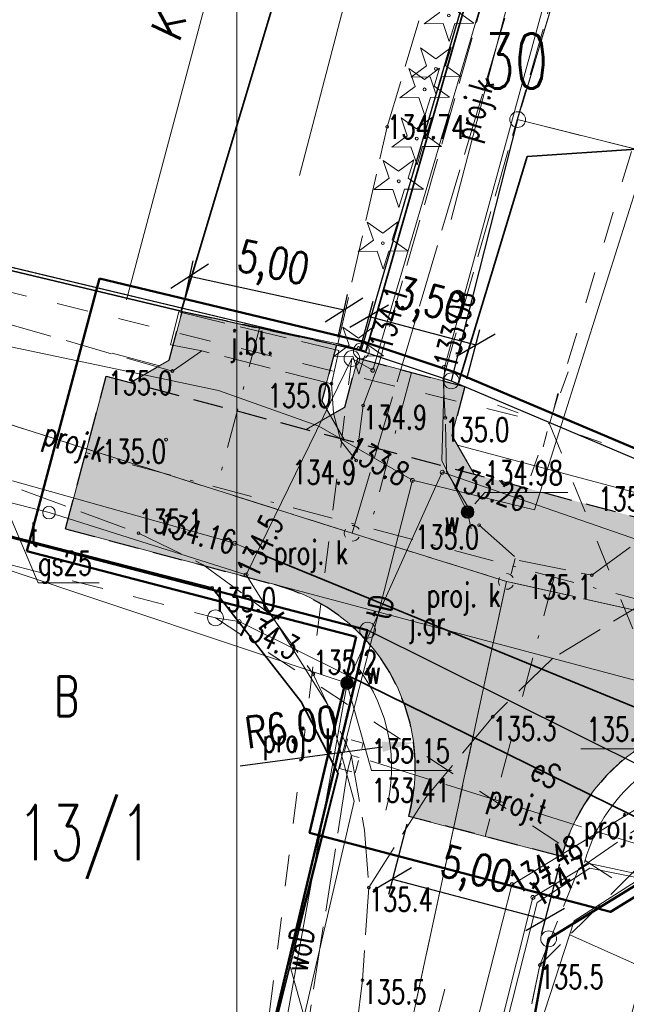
# Model space of a CAD drawing. Header units: metres. Extents: x 7471162 to 7473271, y 5962027 to 5964034.
# Tile 35 of 75: x 7471903 to 7471922, y 5963779 to 5963810. Entities that reach past the tile are written whole.
import ezdxf
from ezdxf.enums import TextEntityAlignment as Align

# ---------------------------------------------------------------- set-up
doc = ezdxf.new("R2010")
doc.units = ezdxf.units.M
doc.header["$MEASUREMENT"] = 0
for name, pattern in [('2_1', [0]), ('2_BUBZ02', [1.75, 1.25, -0.5]), ('2_KTJZ01', [2, 1.5, -0.5]), ('2_KTOK02', [2.5, 1.5, -1]), ('2_KTOK05_01', [7.5, 7.5]), ('2_KTPL01', [2, 1.5, -0.5]), ('4_1', [0]), ('4_SUBP02_07', [0]), ('4_SUOP03_04', [0]), ('4_SUOP03_13', [0]), ('4_SUOP03_14', [0]), ('4_SUPB_P_01', [2.5, 2, -0.5]), ('4_SUPE03', [2, 1, -1]), ('4_SUPE04', [2, 1, -1]), ('4_SUPE_01', [0]), ('4_SUPG_01', [0]), ('4_SUPK_P_01', [2.5, 2, -0.5]), ('4_SUPT01', [2, 1, -1]), ('4_SUPT_01', [0]), ('4_SUPT_P_01', [2.5, 2, -0.5]), ('4_SUPW_01', [0]), ('4_SUSM05', [1.25, 0.5, -0.75]), ('4_SUUS15_17', [0]), ('4_SUUS_P_17', [0.8, 0.4, -0.4]), ('DASHDOTX2', [50.8, 25.4, -12.7, 0, -12.7]), ('DASHED2', [9.525, 6.35, -3.175]), ('GDE', [0]), ('GUK', [2, 1.5, -0.5])]:
    doc.linetypes.add(name, pattern=pattern)
doc.layers.get('0').update_dxf_attribs({"color": 250, "linetype": 'CONTINUOUS', "lineweight": 100})
doc.layers.get('Defpoints').update_dxf_attribs({"linetype": 'CONTINUOUS'})
for name, color, linetype in [('#granica_inwestycji', 40, 'CONTINUOUS'), ('00_osie', 7, 'CONTINUOUS'), ('00_osie_zjazdy', 7, 'CONTINUOUS'), ('01_granica pasa', 3, 'CONTINUOUS'), ('01_krawedzie', 7, 'CONTINUOUS'), ('dr_kolor_zjazdy', 254, 'CONTINUOUS'), ('dr_uchwyty', 7, 'CONTINUOUS')]:
    doc.layers.add(name, color=color, linetype=linetype)
for name, color, linetype, lineweight in [('01_krawedzie pobocza', 6, 'CONTINUOUS', 0), ('01_os drogi deka', 7, 'CONTINUOUS', 0), ('01_wymiary', 7, 'CONTINUOUS', 0), ('BUBZ_L_1', 7, '2_BUBZ02', 18), ('dr_elem_krawężnik_najazdowy_15x25', 6, 'CONTINUOUS', 30), ('dr_elem_krawężnik_wtopiony_12x25', 5, 'CONTINUOUS', 30), ('Dzialki', 7, 'GDE', 18), ('Kontury', 90, 'GUK', 18), ('KTJZ_E_T_0', 7, 'CONTINUOUS', 15), ('KTJZ_L_0', 7, '2_KTJZ01', 18), ('KTOK_L_1', 7, '2_1', 18), ('KTOK_L_4', 7, '2_KTOK05_01', 35), ('KTPL_L_0', 7, '2_KTPL01', 18), ('Numery_dzialek', 7, 'CONTINUOUS', 18), ('Numery_konturow', 90, 'CONTINUOUS', 13), ('OBOP_T_0', 3, 'CONTINUOUS', 18), ('Punkty', 7, 'CONTINUOUS', 18), ('RTPW_T_0', 7, 'CONTINUOUS', 15), ('RTPW_T_1', 7, 'CONTINUOUS', 15), ('SUOE_L_1', 1, '4_SUOP03_13', 35), ('SUOG_L_0', 52, '4_SUOP03_14', 35), ('SUPE_E_T_2', 1, 'CONTINUOUS', 15), ('SUPE_L_2', 1, '4_SUPE_01', 18), ('SUPE_L_3', 1, '4_SUPE_01', 18), ('SUPG_E_T_2', 7, 'CONTINUOUS', 15), ('SUPG_L_2', 52, '4_SUPG_01', 18), ('SUPP_E_T_4', 34, 'CONTINUOUS', 15), ('SUPP_E_T_6', 30, 'CONTINUOUS', 15), ('SUPP_L_4', 34, '4_SUPK_P_01', 18), ('SUPP_L_6', 30, '4_SUPT_P_01', 18), ('SUPS_E_T_4', 34, 'CONTINUOUS', 18), ('SUPS_E_T_6', 30, 'CONTINUOUS', 18), ('SUPS_L_6', 30, '4_SUUS_P_17', 18), ('SUPS_T_4', 34, 'CONTINUOUS', 18), ('SUPT_E_T_0', 30, 'CONTINUOUS', 15), ('SUPT_L_0', 30, '4_SUPT_01', 18), ('SUPW_E_T_0', 5, 'CONTINUOUS', 15), ('SUPW_L_0', 5, '4_SUPW_01', 18), ('SUSM_L_4', 7, '4_SUSM05', 18), ('SUSM_T_0', 7, 'CONTINUOUS', 18), ('SUSM_T_3', 7, 'CONTINUOUS', 18), ('SUTE_T_0', 1, 'CONTINUOUS', 18), ('SUTG_T_0', 52, 'CONTINUOUS', 18), ('SUTT_T_0', 30, 'CONTINUOUS', 18), ('SUTW_T_0', 5, 'CONTINUOUS', 18), ('SUUT_E_T_9', 30, 'CONTINUOUS', 15), ('SUUT_L_1', 30, '4_SUUS15_17', 18), ('SUUW_E_T_5', 7, 'CONTINUOUS', 15), ('SUUW_T_7', 7, 'CONTINUOUS', 18)]:
    doc.layers.add(name, color=color, linetype=linetype, lineweight=lineweight)
doc.layers.add('dr_kolor_jezdnia', color=7, linetype='CONTINUOUS', true_color=0xe8e8e8)
doc.styles.get("Standard").update_dxf_attribs({"font": 'Simplex.SHX', "width": 0.75})
doc.dimstyles.new('ISO-25', dxfattribs={"dimscale": 0.4, "dimtxt": 2.5, "dimasz": 2.5, "dimexe": 1.25, "dimexo": 0.625, "dimtad": 1, "dimzin": 1, "dimtxsty": 'Standard', "dimblk": 'OBLIQUE', "dimcen": 2.5, "dimadec": 0, "dimazin": 0, "dimtfac": 1, "dimtmove": 0, "dimatfit": 3, "dimfxl": 1, "dimarcsym": 0})

# ---------------------------------------------------------------- blocks, each defined once
blk = doc.blocks.new('GRT')
at = {"linetype": 'Continuous'}
blk.add_circle((0, 0), 0.25, dxfattribs=at)
blk = doc.blocks.new('2_OBOP01_01')
at = {"linetype": 'Continuous'}
for p, q in [((-0.3012, 0.09375), (-0.4937, 0.6621)), ((-0.4937, 0.6621), (-0.0039, 0.31545)), ((-0.0039, 0.31545), (0.4771, 0.67415)), ((0.4771, 0.67415), (0.2988, 0.1012)), ((-0.78225, -0.26495), (-0.3012, 0.09375)), ((0.2988, 0.1012), (0.7886, -0.24545)), ((-0.18225, -0.2575), (-0.78225, -0.26495)), ((0.01025, -0.82585), (-0.18225, -0.2575)), ((0.1886, -0.2529), (0.01025, -0.82585)), ((0.7886, -0.24545), (0.1886, -0.2529))]:
    blk.add_line(p, q, dxfattribs=at)
blk.add_circle((0, 0), 0.045, dxfattribs=at)
blk = doc.blocks.new('2_RTPW01')
at = {"linetype": 'Continuous'}
blk.add_circle((0, 0), 0.045, dxfattribs=at)
blk = doc.blocks.new('2_RTPW02')
at = {"linetype": 'Continuous'}
blk.add_circle((0, 0), 0.045, dxfattribs=at)
blk = doc.blocks.new('4_SUUS_P_05')
at = {"linetype": 'Continuous'}
for start, end in [(149.4064, 210.4809), (30.0857, 90.1805), (269.3333, 330.3412)]:
    blk.add_arc((0, 0), 0.25, start, end, dxfattribs=at)
blk = doc.blocks.new('4_SUSM04_01')
at = {"linetype": 'Continuous'}
blk.add_circle((0, 0), 0.25, dxfattribs=at)
blk = doc.blocks.new('4_SUSM01_01')
at = {"linetype": 'Continuous'}
for p, q in [((-0.742, 0.742), (-1.237, 1.237)), ((0.742, 0.742), (1.237, 1.237)), ((-0.742, -0.742), (-1.237, -1.237)), ((0.742, -0.742), (1.237, -1.237))]:
    blk.add_line(p, q, dxfattribs=at)
blk = doc.blocks.new('4_SUPS01_05')
at = {"linetype": 'Continuous'}
blk.add_circle((0, 0), 0.0625, dxfattribs=at)
blk = doc.blocks.new('4_SUPS01_04')
at = {"linetype": 'Continuous'}
blk.add_circle((0, 0), 0.0625, dxfattribs=at)
blk = doc.blocks.new('4_SUUS25')
at = {"linetype": 'Continuous'}
for radius in [0.2, 0.175, 0.15, 0.125, 0.1, 0.075, 0.05, 0.025, 0.00715]:
    blk.add_circle((0, 0), radius, dxfattribs=at)
blk = doc.blocks.new('_Oblique')
at = {"color": 0, "linetype": 'ByBlock', "lineweight": -2, "transparency": 16777216}
blk.add_line((-0.5, -0.5), (0.5, 0.5), dxfattribs=at)
blk = doc.blocks.new('*D457')
at = {"layer": '01_wymiary', "color": 0, "lineweight": -2}
for p, q in [((7471915.294, 5963784.848), (7471914.707, 5963782.617)), ((7471920.129, 5963783.577), (7471919.543, 5963781.346)), ((7471914.834, 5963783.101), (7471919.67, 5963781.83))]:
    blk.add_line(p, q, dxfattribs=at)
at = {"layer": 'Defpoints', "color": 0, "lineweight": 15}
for p in [(7471915.357, 5963785.09), (7471920.193, 5963783.819), (7471919.67, 5963781.83)]:
    blk.add_point(p, dxfattribs=at)
at = {"layer": '01_wymiary', "color": 0, "lineweight": -2}
for p, rotation in [((7471914.834, 5963783.101), 165.2692951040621), ((7471919.67, 5963781.83), 345.2692951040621)]:
    blk.add_blockref('_Oblique', p, dxfattribs=dict(at, rotation=rotation))
at = {"layer": '01_wymiary', "color": 0, "insert": (7471917.467, 5963783.283), "char_height": 1, "attachment_point": 5, "rotation": 345.2693}
blk.add_mtext('5,00', dxfattribs=at)
blk = doc.blocks.new('*D451')
at = {"layer": '01_wymiary', "color": 0, "lineweight": -2}
for p, q in [((7471908.231, 5963801.317), (7471908.526, 5963802.674)), ((7471908.42, 5963802.185), (7471913.306, 5963801.124)), ((7471913.118, 5963800.256), (7471913.412, 5963801.613))]:
    blk.add_line(p, q, dxfattribs=at)
at = {"layer": 'Defpoints', "color": 0, "lineweight": 15}
for p in [(7471908.178, 5963801.073), (7471913.306, 5963801.124), (7471913.065, 5963800.012)]:
    blk.add_point(p, dxfattribs=at)
at = {"layer": '01_wymiary', "color": 0, "lineweight": -2}
for p, rotation in [((7471908.42, 5963802.185), 167.7485869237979), ((7471913.306, 5963801.124), 347.7485869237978)]:
    blk.add_blockref('_Oblique', p, dxfattribs=dict(at, rotation=rotation))
at = {"layer": '01_wymiary', "color": 0, "insert": (7471911.042, 5963802.481), "char_height": 1, "attachment_point": 5, "rotation": 347.7486}
blk.add_mtext('5,00', dxfattribs=at)
blk = doc.blocks.new('*D458')
at = {"layer": '01_wymiary', "color": 0, "lineweight": -2}
for p, q in [((7471913.809, 5963799.835), (7471914.224, 5963801.397)), ((7471914.096, 5963800.914), (7471917.478, 5963800.014)), ((7471917.191, 5963798.935), (7471917.607, 5963800.497))]:
    blk.add_line(p, q, dxfattribs=at)
at = {"layer": 'Defpoints', "color": 0, "lineweight": 15}
for p in [(7471917.478, 5963800.014), (7471913.744, 5963799.594), (7471917.126, 5963798.693)]:
    blk.add_point(p, dxfattribs=at)
at = {"layer": '01_wymiary', "color": 0, "lineweight": -2}
for p, rotation in [((7471914.096, 5963800.914), 165.0950362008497), ((7471917.478, 5963800.014), 345.0950362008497)]:
    blk.add_blockref('_Oblique', p, dxfattribs=dict(at, rotation=rotation))
at = {"layer": '01_wymiary', "color": 0, "insert": (7471916.004, 5963801.281), "char_height": 1, "attachment_point": 5, "rotation": 345.095}
blk.add_mtext('3,50', dxfattribs=at)
blk = doc.blocks.new('*D475')
at = {"layer": '01_wymiary', "color": 0, "lineweight": -2}
blk.add_line((7471910.019, 5963786.695), (7471914.515, 5963787.294), dxfattribs=at)
at = {"layer": '01_wymiary', "color": 0, "lineweight": 15}
blk.add_solid([(7471914.493, 5963787.459), (7471914.537, 5963787.129), (7471915.507, 5963787.426)], dxfattribs=at)
at = {"layer": 'Defpoints', "color": 0, "lineweight": 15}
for p in [(7471915.507, 5963787.426), (7471909.559, 5963786.633)]:
    blk.add_point(p, dxfattribs=at)
at = {"layer": '01_wymiary', "color": 0, "insert": (7471911.66, 5963787.766), "char_height": 1, "attachment_point": 5, "rotation": 7.595}
blk.add_mtext('R6,00', dxfattribs=at)
blk = doc.blocks.new('*U410')
at = {"layer": 'dr_uchwyty', "lineweight": 0}
blk.add_lwpolyline([(0, 5), (0, 28)], dxfattribs=at)
at = {"layer": 'dr_uchwyty', "lineweight": 0, "oblique": 10}
blk.add_attdef('LINIA1', text='', height=1, rotation=90, dxfattribs=at).set_placement((-0.164, 28), align=Align.BOTTOM_RIGHT)
blk.add_attdef('LINIA2', text='', height=1, rotation=90, dxfattribs=at).set_placement((0.5, 28), align=Align.TOP_RIGHT)
blk = doc.blocks.new('uchwyt_prawa')
at = {"layer": 'dr_uchwyty', "lineweight": 0}
blk.add_lwpolyline([(5, 0), (28, 0)], dxfattribs=at)
at = {"layer": 'dr_uchwyty', "lineweight": 0, "oblique": 10}
blk.add_attdef('LINIA1', text='', height=1, dxfattribs=at).set_placement((28, 0.164), align=Align.BOTTOM_RIGHT)
blk.add_attdef('LINIA2', text='', height=1, dxfattribs=at).set_placement((28, -0.5), align=Align.TOP_RIGHT)
blk = doc.blocks.new('uchwyt_lewa')
at = {"layer": 'dr_uchwyty', "lineweight": 0}
blk.add_lwpolyline([(-5, 0), (-28, 0)], dxfattribs=at)
at = {"layer": 'dr_uchwyty', "lineweight": 0, "oblique": 10}
blk.add_attdef('LINIA1', text='', height=1, dxfattribs=at).set_placement((-28, 0.164), align=Align.BOTTOM_LEFT)
blk.add_attdef('LINIA2', text='', height=1, dxfattribs=at).set_placement((-28, -0.5), align=Align.TOP_LEFT)
blk = doc.blocks.new('d')
at = {"layer": '01_os drogi deka', "lineweight": 20}
blk.add_lwpolyline([(0, -0.25), (0, 0.25)], dxfattribs=at)

msp = doc.modelspace()

# ---------------------------------------------------------------- hatches: boundary and pattern name
at = {"layer": 'dr_kolor_jezdnia', "transparency": 33554687}
h = msp.add_hatch(color=256, dxfattribs=at)
h.dxf.hatch_style = 1
h.paths.add_polyline_path([(7472038.759, 5963881.502, 0.003759), (7472038.584, 5963881.547, 0.38804), (7472024.351, 5963873.835), (7472023.312, 5963870.841), (7472012.383, 5963839.337), (7472011.035, 5963835.451), (7472010.849, 5963834.918), (7472009.475, 5963830.956), (7472002.874, 5963811.93), (7472002.439, 5963810.676, -0.047351), (7472000.083, 5963805.519, -0.161123), (7471986.016, 5963792.978), (7471981.862, 5963791.179), (7471976.356, 5963788.795), (7471973.251, 5963787.451, -0.156906), (7471959.534, 5963786.112), (7471935.641, 5963791.303, -0.011548), (7471926.325, 5963793.554), (7471917.424, 5963795.923), (7471913.308, 5963797.018), (7471912.109, 5963797.338), (7471906.544, 5963798.819), (7471905.775, 5963799.024), (7471904.488, 5963794.192), (7471911.102, 5963792.431), (7471925.039, 5963788.722, 0.00295), (7471927.466, 5963788.091, 0.008598), (7471934.579, 5963786.417), (7471958.472, 5963781.226, 0.126032), (7471972.11, 5963781.728, 0.030275), (7471975.237, 5963782.863), (7471977.231, 5963783.726), (7471988.003, 5963788.39, 0.210077), (7472007.163, 5963809.037), (7472029.075, 5963872.196, -0.237033), (7472033.58, 5963876.577, -0.142121), (7472037.479, 5963876.668), (7472039.059, 5963876.25), (7472050.812, 5963873.139), (7472058.023, 5963871.443), (7472059.167, 5963876.31), (7472052.024, 5963877.99), (7472038.759, 5963881.502)])
h = msp.add_hatch(color=256, dxfattribs=at)
h.dxf.hatch_style = 1
h.paths.add_polyline_path([(7471913.99, 5963790.679), (7471921.951, 5963786.712, -0.251884), (7471927.466, 5963788.091, -0.00295), (7471925.039, 5963788.722), (7471911.102, 5963792.431, -0.143658)])
h.paths.add_polyline_path([(7471913.99, 5963790.679, -0.25536), (7471915.357, 5963785.09), (7471920.193, 5963783.819, -0.143981), (7471921.951, 5963786.712), (7471913.99, 5963790.679)])
at = {"layer": 'dr_kolor_zjazdy', "transparency": 33554687}
h = msp.add_hatch(color=256, dxfattribs=at)
h.dxf.hatch_style = 1
h.paths.add_polyline_path([(7471912.868, 5963797.778), (7471912.109, 5963797.338), (7471913.308, 5963797.018)])
h.paths.add_polyline_path([(7471912.599, 5963798.242), (7471913.07, 5963800.011), (7471908.178, 5963801.073), (7471907.767, 5963799.528), (7471906.544, 5963798.819), (7471912.109, 5963797.338), (7471912.868, 5963797.778)])
h = msp.add_hatch(color=256, dxfattribs=at)
h.dxf.hatch_style = 1
h.paths.add_polyline_path([(7471916.892, 5963796.841), (7471916.715, 5963797.147), (7471917.126, 5963798.693), (7471913.744, 5963799.594), (7471913.333, 5963798.047), (7471912.868, 5963797.778), (7471913.308, 5963797.018), (7471917.424, 5963795.923)])

# ---------------------------------------------------------------- linework, layer by layer
at = {"layer": '#granica_inwestycji', "lineweight": 50}
msp.add_line((7471905.563, 5963802.117), (7471903.264, 5963793.48), dxfattribs=at)
for points in [[(7471905.563, 5963802.117), (7471913.933, 5963800.113), (7471916.807, 5963799.155), (7471931.042, 5963793.121), (7471961.033, 5963786.605), (7471968.832, 5963789.237), (7471979.9, 5963793.176), (7471995.008, 5963802.574), (7471997.949, 5963805.27), (7472001.043, 5963812.759), (7472007.611, 5963828.582), (7472010.128, 5963835.605), (7472013.168, 5963844.115), (7472016.918, 5963854.603), (7472018.857, 5963860.222), (7472020.167, 5963864.012), (7472024.264, 5963875.905), (7472022.834, 5963887.065)], [(7471913.691, 5963790.768), (7471903.264, 5963793.48)], [(7471926.034, 5963784.708), (7471921.741, 5963782.067), (7471912.215, 5963784.572), (7471913.691, 5963790.768)]]:
    msp.add_lwpolyline(points, dxfattribs=at)
at = {"color": 0, "linetype": 'Continuous', "lineweight": 15}
msp.add_line((7471909.907, 5963747.037), (7471909.907, 5963897.037), dxfattribs=at)
at = {"layer": '00_osie', "linetype": 'DASHDOTX2', "lineweight": 0, "ltscale": 0.05}
msp.add_lwpolyline([(7472199.714, 5963791.041), (7472189.545, 5963795.573, 0.019152), (7472181.014, 5963798.989), (7472148.342, 5963810.641, -0.168961), (7472132.981, 5963822.996), (7472121.608, 5963841.19, 0.197801), (7472084.467, 5963867.792), (7472051.418, 5963875.565), (7472038.119, 5963879.085, 0.392372), (7472026.713, 5963873.015), (7472004.801, 5963809.856, -0.210077), (7471987.009, 5963790.684), (7471974.244, 5963785.157, -0.156906), (7471959.003, 5963783.669), (7471935.11, 5963788.86, -0.011548), (7471925.682, 5963791.138), (7471905.132, 5963796.608)], format="xyb", dxfattribs=at)
at = {"layer": '00_osie_zjazdy', "linetype": 'DASHDOTX2', "lineweight": 0, "ltscale": 0.05}
for p, q in [((7471910.624, 5963800.542), (7471909.283, 5963795.503)), ((7471915.435, 5963799.143), (7471914.123, 5963794.214)), ((7471919.96, 5963792.661), (7471917.775, 5963784.454))]:
    msp.add_line(p, q, dxfattribs=at)
at = {"layer": '01_granica pasa', "lineweight": 50}
for points in [[(7471914.051, 5963790.984), (7471866.841, 5963803.264)], [(7471914.051, 5963790.984), (7471908.531, 5963767.814)], [(7471915.951, 5963760.054), (7471919.781, 5963781.214), (7471925.991, 5963785.034)]]:
    msp.add_lwpolyline(points, dxfattribs=at)
at = {"layer": '01_krawedzie', "lineweight": 0}
for p, q in [((7471908.178, 5963801.073), (7471907.767, 5963799.528)), ((7471913.07, 5963800.011), (7471912.599, 5963798.242)), ((7471913.744, 5963799.594), (7471913.333, 5963798.047)), ((7471917.126, 5963798.693), (7471916.715, 5963797.147))]:
    msp.add_line(p, q, dxfattribs=at)
for points in [[(7471908.178, 5963801.073), (7471913.07, 5963800.011)], [(7471906.544, 5963798.819), (7471907.767, 5963799.528)], [(7471917.126, 5963798.693), (7471913.744, 5963799.594)], [(7471904.488, 5963794.192), (7471905.775, 5963799.024)], [(7471912.599, 5963798.242), (7471913.308, 5963797.018)], [(7471912.109, 5963797.338), (7471913.333, 5963798.047)], [(7471917.424, 5963795.923), (7471916.715, 5963797.147)], [(7471920.193, 5963783.819), (7471915.357, 5963785.09)]]:
    msp.add_lwpolyline(points, dxfattribs=at)
msp.add_lwpolyline([(7471904.488, 5963794.192), (7471925.039, 5963788.722, 0.011548), (7471934.579, 5963786.417)], format="xyb", dxfattribs=at)
for centre, start, end in [((7471909.559, 5963786.633), 345.095, 75.095), ((7471925.991, 5963782.275), 75.771, 165.095)]:
    msp.add_arc(centre, 6, start, end, dxfattribs=at)
at = {"layer": '01_krawedzie pobocza'}
msp.add_lwpolyline([(7471905.967, 5963799.748), (7471907.461, 5963799.351)], dxfattribs=at)
msp.add_lwpolyline([(7471916.892, 5963796.841), (7471926.518, 5963794.278, 0.003292), (7471929.154, 5963793.595)], format="xyb", dxfattribs=at)
for centre, start, end in [((7471909.559, 5963786.633), 345.095, 36.7951), ((7471925.991, 5963782.275), 75.771, 165.095)]:
    msp.add_arc(centre, 5.25, start, end, dxfattribs=at)
at = {"layer": 'BUBZ_L_1', "linetype": '2_BUBZ02'}
for p, q in [((7471925.121, 5963785.969), (7471919.5, 5963780.385)), ((7471919.5, 5963780.385), (7471918.04, 5963773.355))]:
    msp.add_line(p, q, dxfattribs=at)
at = {"layer": 'BUBZ_L_1', "linetype": '2_1'}
msp.add_line((7471923.987, 5963779.757), (7471920.456, 5963781.336), dxfattribs=at)
at = {"layer": 'dr_elem_krawężnik_najazdowy_15x25', "linetype": 'DASHED2', "lineweight": 30, "ltscale": 0.15}
msp.add_lwpolyline([(7471905.775, 5963799.024), (7471926.325, 5963793.554, 0.011548), (7471935.641, 5963791.303)], format="xyb", dxfattribs=at)
msp.add_lwpolyline([(7471904.488, 5963794.192), (7471911.102, 5963792.431)], dxfattribs=at)
for centre, start, end in [((7471909.559, 5963786.633), 345.095, 75.095), ((7471925.991, 5963782.275), 75.771, 165.095)]:
    msp.add_arc(centre, 6, start, end, dxfattribs=at)
at = {"layer": 'dr_elem_krawężnik_wtopiony_12x25', "linetype": 'DASHED2', "lineweight": 30, "ltscale": 0.15}
for points in [[(7471906.544, 5963798.819), (7471907.767, 5963799.528), (7471908.178, 5963801.073), (7471913.07, 5963800.011), (7471912.599, 5963798.242), (7471912.868, 5963797.778)], [(7471912.868, 5963797.778), (7471913.333, 5963798.047), (7471913.744, 5963799.594), (7471917.126, 5963798.693), (7471916.715, 5963797.147), (7471917.424, 5963795.923)], [(7471904.488, 5963794.192), (7471905.775, 5963799.024)], [(7471920.193, 5963783.819), (7471915.357, 5963785.09)]]:
    msp.add_lwpolyline(points, dxfattribs=at)
at = {"layer": 'Dzialki'}
for p, q in [((7471913.85, 5963799.825), (7471920.429, 5963822.335)), ((7471918.8, 5963807.145), (7471922.22, 5963818.565)), ((7471874.44, 5963809.265), (7471913.85, 5963799.825)), ((7471916.7, 5963798.875), (7471918.8, 5963807.145)), ((7471918.8, 5963807.145), (7471946.02, 5963800.315)), ((7471914.05, 5963790.985), (7471866.84, 5963803.265)), ((7471908.53, 5963767.815), (7471914.05, 5963790.985))]:
    msp.add_line(p, q, dxfattribs=at)
at = {"layer": 'Kontury', "linetype": 'ByBlock', "lineweight": 30}
for p, q in [((7471913.85, 5963799.825), (7471920.423, 5963822.317)), ((7471874.44, 5963809.265), (7471913.85, 5963799.825)), ((7471918.8, 5963807.145), (7471916.7, 5963798.875)), ((7471914.05, 5963790.985), (7471866.84, 5963803.265)), ((7471913.85, 5963799.825), (7471916.7, 5963798.875)), ((7471916.7, 5963798.875), (7471930.95, 5963792.835)), ((7471908.53, 5963767.815), (7471914.05, 5963790.985)), ((7471925.99, 5963785.035), (7471914.05, 5963790.985)), ((7471925.99, 5963785.035), (7471919.78, 5963781.215)), ((7471919.78, 5963781.215), (7471915.95, 5963760.055))]:
    msp.add_line(p, q, dxfattribs=at)
at = {"layer": 'Kontury'}
for p, q in [((7471922.22, 5963818.565), (7471918.8, 5963807.145)), ((7471946.02, 5963800.315), (7471918.8, 5963807.145)), ((7471916.7, 5963798.875), (7471930.95, 5963792.835)), ((7471925.99, 5963785.035), (7471919.78, 5963781.215)), ((7471919.78, 5963781.215), (7471915.95, 5963760.055))]:
    msp.add_line(p, q, dxfattribs=at)
at = {"layer": 'KTJZ_L_0', "linetype": '2_KTJZ01'}
for p, q in [((7471920.115, 5963819.347), (7471914.424, 5963799.48)), ((7471916.444, 5963798.95), (7471920.08, 5963811.675)), ((7471907.87, 5963799.185), (7471885.32, 5963805.635)), ((7471907.81, 5963800.015), (7471908.07, 5963801.055)), ((7471908.07, 5963801.055), (7471913.14, 5963799.835)), ((7471908.8, 5963799.825), (7471907.81, 5963800.015)), ((7471908.8, 5963799.825), (7471907.87, 5963799.185)), ((7471912.91, 5963798.785), (7471908.8, 5963799.825)), ((7471913.14, 5963799.835), (7471912.91, 5963798.785)), ((7471914.424, 5963799.48), (7471913.91, 5963798.095)), ((7471916.51, 5963797.705), (7471916.444, 5963798.95)), ((7471912.97, 5963797.855), (7471912.91, 5963798.785)), ((7471913.91, 5963798.095), (7471913.69, 5963796.355)), ((7471913.2, 5963796.975), (7471912.97, 5963797.855)), ((7471916.55, 5963796.005), (7471916.51, 5963797.705)), ((7471913.69, 5963796.355), (7471913.2, 5963796.975)), ((7471901.22, 5963796.125), (7471906.8, 5963794.055)), ((7471916.55, 5963796.005), (7471917.58, 5963794.305)), ((7471917.58, 5963794.305), (7471918.85, 5963793.185)), ((7471906.8, 5963794.055), (7471908.85, 5963793.055)), ((7471921.15, 5963792.725), (7471922.51, 5963793.725)), ((7471908.85, 5963793.055), (7471910.97, 5963791.495)), ((7471918.85, 5963793.185), (7471921.15, 5963792.725)), ((7471923.12, 5963792.045), (7471919.91, 5963790.095)), ((7471910.97, 5963791.495), (7471912.33, 5963789.595)), ((7471919.91, 5963790.095), (7471918.01, 5963788.245)), ((7471912.33, 5963789.595), (7471913.53, 5963787.035)), ((7471918.01, 5963788.245), (7471915.89, 5963785.685)), ((7471913.53, 5963787.035), (7471913.95, 5963784.655)), ((7471914.09, 5963782.835), (7471915.89, 5963785.685)), ((7471920.73, 5963783.415), (7471923.48, 5963785.325)), ((7471913.95, 5963784.655), (7471914.09, 5963782.835)), ((7471919.5, 5963780.385), (7471920.73, 5963783.415)), ((7471914.09, 5963782.835), (7471913.89, 5963779.905)), ((7471918.04, 5963773.355), (7471919.5, 5963780.385)), ((7471913.89, 5963779.905), (7471913.25, 5963774.695))]:
    msp.add_line(p, q, dxfattribs=at)
at = {"layer": 'KTOK_L_1', "linetype": '2_KTOK02'}
msp.add_line((7471908.145, 5963801.081), (7471913.109, 5963800.049), dxfattribs=at)
at = {"layer": 'KTOK_L_4', "linetype": '2_KTOK05_01'}
for p, q in [((7471908.145, 5963801.081), (7471914.704, 5963822.947)), ((7471920.45, 5963822.314), (7471913.994, 5963799.803)), ((7471887.597, 5963805.973), (7471908.145, 5963801.081)), ((7471919.102, 5963805.978), (7471916.933, 5963798.809)), ((7471922.721, 5963806.217), (7471919.102, 5963805.978)), ((7471913.109, 5963800.049), (7471913.994, 5963799.803)), ((7471897.596, 5963795.284), (7471909.125, 5963792.324)), ((7471909.125, 5963792.324), (7471911.944, 5963788.714)), ((7471911.944, 5963788.714), (7471913.114, 5963786.444)), ((7471913.114, 5963786.444), (7471908.445, 5963767.836))]:
    msp.add_line(p, q, dxfattribs=at)
at = {"layer": 'KTPL_L_0', "linetype": '2_KTPL01'}
for p, q in [((7471914.704, 5963822.947), (7471908.145, 5963801.081)), ((7471914.668, 5963806.913), (7471919.345, 5963822.559)), ((7471913.109, 5963800.049), (7471914.668, 5963806.913)), ((7471908.145, 5963801.081), (7471913.109, 5963800.049))]:
    msp.add_line(p, q, dxfattribs=at)
at = {"layer": 'SUOE_L_1', "linetype": '4_SUOP03_13'}
msp.add_line((7471913.404, 5963789.564), (7471923.203, 5963784.734), dxfattribs=at)
at = {"layer": 'SUOE_L_1', "linetype": '4_1'}
msp.add_line((7471913.404, 5963789.564), (7471923.203, 5963784.734), dxfattribs=at)
at = {"layer": 'SUOG_L_0', "linetype": '4_SUOP03_04'}
msp.add_line((7471924.2, 5963787.855), (7471910.19, 5963793.585), dxfattribs=at)
at = {"layer": 'SUOG_L_0', "linetype": '4_1'}
msp.add_line((7471924.2, 5963787.855), (7471910.19, 5963793.585), dxfattribs=at)
at = {"layer": 'SUPE_L_2', "linetype": '4_SUPE03'}
for p, q in [((7471869.848, 5963801.583), (7471909.235, 5963791.374)), ((7471909.235, 5963791.374), (7471927.048, 5963779.69))]:
    msp.add_line(p, q, dxfattribs=at)
at = {"layer": 'SUPE_L_2', "linetype": '4_SUPE_01'}
for p, q in [((7471909.235, 5963791.374), (7471909.985, 5963791.254)), ((7471909.985, 5963791.254), (7471913.404, 5963789.564)), ((7471913.404, 5963789.564), (7471923.203, 5963784.734))]:
    msp.add_line(p, q, dxfattribs=at)
at = {"layer": 'SUPE_L_3', "linetype": '4_SUPE04'}
for p, q in [((7471919.807, 5963797.512), (7471926.867, 5963820.982)), ((7471896.451, 5963803.218), (7471919.807, 5963797.512)), ((7471919.807, 5963797.512), (7471927.048, 5963779.69))]:
    msp.add_line(p, q, dxfattribs=at)
at = {"layer": 'SUPE_L_3', "linetype": '4_SUPE_01'}
for p, q in [((7471919.284, 5963782.525), (7471921.064, 5963783.595)), ((7471921.064, 5963783.595), (7471925.523, 5963782.635)), ((7471921.084, 5963783.455), (7471919.414, 5963782.365)), ((7471928.913, 5963781.865), (7471921.084, 5963783.455)), ((7471915.504, 5963767.586), (7471919.284, 5963782.525)), ((7471919.414, 5963782.365), (7471915.684, 5963767.556))]:
    msp.add_line(p, q, dxfattribs=at)
at = {"layer": 'SUPG_E_T_2', "linetype": 'Continuous'}
for p, q in [((7471902.675, 5963794.726), (7471903.62, 5963792.478)), ((7471903.62, 5963792.478), (7471905.548, 5963792.478))]:
    msp.add_line(p, q, dxfattribs=at)
at = {"layer": 'SUPG_L_2', "linetype": '4_SUPG_01'}
for p, q in [((7471902.811, 5963795.707), (7471909.84, 5963793.735)), ((7471910.19, 5963793.585), (7471909.84, 5963793.735)), ((7471924.2, 5963787.855), (7471910.19, 5963793.585)), ((7471924.29, 5963786.385), (7471918.62, 5963782.925)), ((7471918.62, 5963782.925), (7471914.17, 5963765.515))]:
    msp.add_line(p, q, dxfattribs=at)
at = {"layer": 'SUPG_L_2', "linetype": '4_1'}
for p, q in [((7471909.84, 5963793.735), (7471902.811, 5963795.707)), ((7471910.19, 5963793.585), (7471909.84, 5963793.735)), ((7471924.2, 5963787.855), (7471910.19, 5963793.585)), ((7471918.62, 5963782.925), (7471924.29, 5963786.385)), ((7471914.17, 5963765.515), (7471918.62, 5963782.925))]:
    msp.add_line(p, q, dxfattribs=at)
at = {"layer": 'SUPP_L_4', "linetype": '4_SUPK_P_01'}
for p, q in [((7471913.563, 5963794.052), (7471920.148, 5963816.272)), ((7471893.111, 5963800.547), (7471913.563, 5963794.052)), ((7471913.563, 5963794.052), (7471918.444, 5963792.527)), ((7471918.444, 5963792.527), (7471911.919, 5963762.126)), ((7471962.066, 5963782.747), (7471918.444, 5963792.527))]:
    msp.add_line(p, q, dxfattribs=at)
at = {"layer": 'SUPP_L_4', "linetype": '4_SUPB_P_01'}
for p, q in [((7471913.563, 5963794.052), (7471920.148, 5963816.272)), ((7471913.563, 5963794.052), (7471893.111, 5963800.547)), ((7471918.444, 5963792.527), (7471913.563, 5963794.052)), ((7471911.919, 5963762.126), (7471918.444, 5963792.527)), ((7471918.444, 5963792.527), (7471962.066, 5963782.747))]:
    msp.add_line(p, q, dxfattribs=at)
at = {"layer": 'SUPP_L_6', "linetype": '4_SUPT_P_01'}
for p, q in [((7471913.541, 5963787.017), (7471913.41, 5963786.534)), ((7471913.783, 5963786.954), (7471913.541, 5963787.017)), ((7471923.205, 5963784.019), (7471913.783, 5963786.954)), ((7471913.41, 5963786.534), (7471911.153, 5963771.901))]:
    msp.add_line(p, q, dxfattribs=at)
at = {"layer": 'SUPS_L_6', "linetype": '4_SUUS_P_17'}
for p, q in [((7471913.419, 5963787.543), (7471913.164, 5963786.604)), ((7471913.912, 5963787.409), (7471913.419, 5963787.543)), ((7471913.657, 5963786.47), (7471913.912, 5963787.409)), ((7471913.164, 5963786.604), (7471913.657, 5963786.47))]:
    msp.add_line(p, q, dxfattribs=at)
at = {"layer": 'SUPT_L_0', "linetype": '4_SUPT_01'}
for p, q in [((7471914.214, 5963799.213), (7471921.051, 5963822.361)), ((7471919.331, 5963794.792), (7471925.913, 5963815.621)), ((7471903.965, 5963794.704), (7471874.528, 5963802.303)), ((7471909.33, 5963798.568), (7471900.092, 5963800.51)), ((7471910.205, 5963792.734), (7471913.554, 5963799.583)), ((7471913.554, 5963799.583), (7471914.214, 5963799.213)), ((7471912.508, 5963797.444), (7471909.33, 5963798.568)), ((7471912.508, 5963797.444), (7471915.467, 5963795.727)), ((7471915.467, 5963795.727), (7471913.448, 5963787.816)), ((7471915.467, 5963795.727), (7471919.331, 5963794.792)), ((7471910.205, 5963792.734), (7471903.965, 5963794.704)), ((7471912.794, 5963788.624), (7471910.205, 5963792.734)), ((7471913.624, 5963785.574), (7471912.794, 5963788.624)), ((7471913.448, 5963787.816), (7471911.572, 5963780.452)), ((7471910.294, 5963771.286), (7471913.624, 5963785.574)), ((7471920.594, 5963781.785), (7471926.453, 5963785.554)), ((7471918.024, 5963773.966), (7471920.594, 5963781.785)), ((7471911.572, 5963780.452), (7471912.105, 5963778.526))]:
    msp.add_line(p, q, dxfattribs=at)
at = {"layer": 'SUPT_L_0', "linetype": '4_SUPT01'}
msp.add_line((7471908.44, 5963759.065), (7471913.554, 5963799.583), dxfattribs=at)
at = {"layer": 'SUPW_L_0', "linetype": '4_SUPW_01'}
for p, q in [((7471916.484, 5963799.303), (7471921.784, 5963818.691)), ((7471916.404, 5963796.353), (7471916.484, 5963799.303)), ((7471917.214, 5963794.724), (7471916.404, 5963796.353)), ((7471916.414, 5963795.983), (7471913.402, 5963789.307)), ((7471925.783, 5963792.734), (7471916.414, 5963795.983)), ((7471896.223, 5963795.041), (7471913.402, 5963789.307)), ((7471917.324, 5963794.194), (7471917.214, 5963794.724)), ((7471913.402, 5963789.307), (7471909.994, 5963770.366))]:
    msp.add_line(p, q, dxfattribs=at)
at = {"layer": 'SUPW_L_0', "linetype": '4_1'}
for p, q in [((7471921.784, 5963818.691), (7471916.484, 5963799.303)), ((7471916.484, 5963799.303), (7471916.404, 5963796.353)), ((7471916.404, 5963796.353), (7471917.214, 5963794.724)), ((7471913.402, 5963789.307), (7471916.414, 5963795.983)), ((7471916.414, 5963795.983), (7471925.783, 5963792.734)), ((7471913.402, 5963789.307), (7471896.223, 5963795.041)), ((7471917.214, 5963794.724), (7471917.324, 5963794.194)), ((7471913.402, 5963789.307), (7471909.994, 5963770.366))]:
    msp.add_line(p, q, dxfattribs=at)
at = {"layer": 'SUSM_L_4', "linetype": '4_SUSM05'}
msp.add_line((7471920.076, 5963798.473), (7471919.537, 5963796.552), dxfattribs=at)
at = {"layer": 'SUTG_T_0', "linetype": 'Continuous'}
msp.add_line((7471920.797, 5963787.225), (7471923.457, 5963787.225), dxfattribs=at)
at = {"layer": 'SUTW_T_0', "linetype": 'Continuous'}
for p, q in [((7471917.443, 5963794.979), (7471917.76, 5963795.339)), ((7471917.76, 5963795.339), (7471920.393, 5963795.339)), ((7471913.393, 5963789.301), (7471914.179, 5963786.537)), ((7471914.179, 5963786.537), (7471916.703, 5963786.537))]:
    msp.add_line(p, q, dxfattribs=at)
at = {"layer": 'SUUT_L_1', "linetype": '4_SUBP02_07'}
msp.add_circle((7471903.965, 5963794.704), 0.2, dxfattribs=at)

# ---------------------------------------------------------------- block references
at = {"layer": '01_os drogi deka', "rotation": 165.0950361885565}
msp.add_blockref('d', (7471918.66, 5963793.007), dxfattribs=at)
at = {"layer": 'dr_uchwyty'}
for name, p, rotation, values in [('uchwyt_prawa', (7471910.624, 5963800.542), 75.33781355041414, {'LINIA1': 'zjazd indywidualny', 'LINIA2': 'km 0+379,70'}), ('uchwyt_prawa', (7471915.435, 5963799.143), 75.33781355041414, {'LINIA1': 'zjazd indywidualny', 'LINIA2': 'km 0+374,70'}), ('uchwyt_lewa', (7471925.682, 5963791.138), 75.0950361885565, {'LINIA1': 'KŁK R=210 m', 'LINIA2': 'km 0+362,73'}), ('uchwyt_lewa', (7471917.775, 5963784.454), 75.14266852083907, {'LINIA1': 'UL. DĘBOWA', 'LINIA2': 'km 0+368,70'})]:
    msp.add_blockref(name, p, dxfattribs=dict(at, rotation=rotation)).add_auto_attribs(values)
at = {"layer": 'dr_uchwyty', "lineweight": 0, "rotation": 345.0950361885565}
msp.add_blockref('*U410', (7471905.132, 5963796.608), dxfattribs=at).add_auto_attribs({'LINIA1': 'KONIEC OPRACOWANIA', 'LINIA2': 'km 0+384'})
at = {"layer": 'OBOP_T_0'}
for p in [(7471916.624, 5963810.442), (7471916.214, 5963808.752), (7471915.854, 5963808.102), (7471915.604, 5963806.542), (7471915.034, 5963805.193), (7471914.534, 5963803.233), (7471913.764, 5963799.913)]:
    msp.add_blockref('2_OBOP01_01', p, dxfattribs=at)
at = {"layer": 'Punkty'}
for p in [(7471918.8, 5963807.145), (7471913.85, 5963799.825), (7471916.7, 5963798.875), (7471914.05, 5963790.985), (7471919.78, 5963781.215)]:
    msp.add_blockref('GRT', p, dxfattribs=at)
at = {"layer": 'RTPW_T_0'}
for p in [(7471907.87, 5963799.185), (7471912.91, 5963798.785), (7471913.91, 5963798.095), (7471916.51, 5963797.705), (7471907.67, 5963797.015), (7471913.69, 5963796.355), (7471917.58, 5963794.305), (7471906.8, 5963794.055), (7471921.15, 5963792.725), (7471909.125, 5963792.324), (7471912.33, 5963789.595), (7471918.01, 5963788.245), (7471914.09, 5963782.835), (7471919.5, 5963780.385), (7471913.89, 5963779.905)]:
    msp.add_blockref('2_RTPW01', p, dxfattribs=at)
at = {"layer": 'RTPW_T_1'}
msp.add_blockref('2_RTPW02', (7471914.67, 5963806.915), dxfattribs=at)
at = {"layer": 'SUPS_T_4'}
for p in [(7471913.563, 5963794.052), (7471918.444, 5963792.527)]:
    msp.add_blockref('4_SUUS_P_05', p, dxfattribs=at)
at = {"layer": 'SUSM_T_0', "rotation": 25.26401278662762}
msp.add_blockref('4_SUSM01_01', (7471919.807, 5963797.512), dxfattribs=at)
at = {"layer": 'SUSM_T_3'}
for p in [(7471913.554, 5963799.583), (7471909.235, 5963791.374)]:
    msp.add_blockref('4_SUSM04_01', p, dxfattribs=at)
at = {"layer": 'SUTE_T_0'}
for p in [(7471909.985, 5963791.254), (7471919.284, 5963782.525)]:
    msp.add_blockref('4_SUPS01_05', p, dxfattribs=at)
at = {"layer": 'SUTG_T_0'}
for p in [(7471909.84, 5963793.735), (7471918.62, 5963782.925)]:
    msp.add_blockref('4_SUPS01_04', p, dxfattribs=at)
at = {"layer": 'SUTT_T_0'}
for p in [(7471914.214, 5963799.213), (7471915.467, 5963795.727), (7471910.205, 5963792.734)]:
    msp.add_blockref('4_SUPS01_05', p, dxfattribs=at)
at = {"layer": 'SUTW_T_0'}
for p in [(7471916.484, 5963799.303), (7471916.414, 5963795.983), (7471917.214, 5963794.724), (7471913.393, 5963789.301)]:
    msp.add_blockref('4_SUPS01_05', p, dxfattribs=at)
at = {"layer": 'SUUW_T_7'}
for p, rotation in [((7471917.214, 5963794.724), 281.7251100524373), ((7471913.402, 5963789.307), 342.6255884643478)]:
    msp.add_blockref('4_SUUS25', p, dxfattribs=dict(at, rotation=rotation))

# ---------------------------------------------------------------- texts
at = {"layer": 'KTJZ_E_T_0', "width": 0.7}
msp.add_text('j.bt.', height=0.75, dxfattribs=at).set_placement((7471910.389, 5963799.981), align=Align.MIDDLE)
msp.add_text('j.gr.', height=0.75, rotation=0.343, dxfattribs=at).set_placement((7471916.046, 5963791.092), align=Align.MIDDLE)
at = {"layer": 'Numery_dzialek', "width": 0.7}
for s, p in [('30', (7471917.663, 5963809.875)), ('13/1', (7471902.957, 5963785.45))]:
    msp.add_text(s, height=1.75, dxfattribs=at).set_placement(p, align=Align.TOP_LEFT)
at = {"layer": 'Numery_konturow', "width": 0.7}
msp.add_text('B', height=1.25, dxfattribs=at).set_placement((7471904.13, 5963788.267))
at = {"layer": 'RTPW_T_0', "width": 0.7}
for s, p in [('135.0', (7471907.87, 5963799.185)), ('135.0', (7471912.91, 5963798.785)), ('135.0', (7471907.67, 5963797.015)), ('134.9', (7471913.69, 5963796.355)), ('135.1', (7471923.38, 5963795.515)), ('135.0', (7471917.58, 5963794.305)), ('135.1', (7471921.15, 5963792.725))]:
    msp.add_text(s, height=0.75, dxfattribs=at).set_placement(p, align=Align.TOP_RIGHT)
for s, p in [('134.9', (7471913.91, 5963798.095)), ('135.0', (7471916.51, 5963797.705)), ('135.0', (7471909.125, 5963792.324)), ('135.3', (7471918.01, 5963788.245)), ('135.4', (7471914.09, 5963782.835)), ('135.5', (7471919.5, 5963780.385)), ('135.5', (7471913.89, 5963779.905))]:
    msp.add_text(s, height=0.75, dxfattribs=at).set_placement(p, align=Align.TOP_LEFT)
for s, p in [('135.1', (7471906.8, 5963794.055)), ('135.2', (7471912.33, 5963789.595))]:
    msp.add_text(s, height=0.75, dxfattribs=at).set_placement(p)
at = {"layer": 'RTPW_T_1', "width": 0.7}
msp.add_text('134.74', height=0.75, dxfattribs=at).set_placement((7471914.67, 5963806.915), align=Align.MIDDLE_LEFT)
at = {"layer": 'SUPE_E_T_2', "width": 0.7}
msp.add_text('eS', height=0.75, rotation=333.763, dxfattribs=at).set_placement((7471919.695, 5963786.463), align=Align.MIDDLE)
at = {"layer": 'SUPG_E_T_2', "width": 0.7}
msp.add_text('gs25', height=0.75, dxfattribs=at).set_placement((7471903.62, 5963793.103), align=Align.MIDDLE_LEFT)
at = {"layer": 'SUPP_E_T_4', "width": 0.7}
for rotation, p in [(73.4187, (7471917.523, 5963807.429)), (342.4172, (7471904.75, 5963796.851))]:
    msp.add_text('proj.k', height=0.75, rotation=rotation, dxfattribs=at).set_placement(p, align=Align.MIDDLE)
at = {"layer": 'SUPP_E_T_6', "width": 0.7}
msp.add_text('proj.t', height=0.75, rotation=342.6955, dxfattribs=at).set_placement((7471918.776, 5963785.399), align=Align.MIDDLE)
at = {"layer": 'SUPS_E_T_4', "width": 0.7}
for p in [(7471913.428, 5963793.819), (7471918.262, 5963792.472)]:
    msp.add_text('proj. k', height=0.75, dxfattribs=at).set_placement(p, align=Align.TOP_RIGHT)
at = {"layer": 'SUPS_E_T_6', "width": 0.7}
for p in [(7471912.951, 5963787.119), (7471923.128, 5963784.385)]:
    msp.add_text('proj. t', height=0.75, dxfattribs=at).set_placement(p, align=Align.RIGHT)
at = {"layer": 'SUPT_E_T_0', "width": 0.7}
for s, rotation, p in [('tD', 76.8395, (7471914.443, 5963791.713)), ('t', 302.2176, (7471911.095, 5963791.321))]:
    msp.add_text(s, height=0.75, rotation=rotation, dxfattribs=at).set_placement(p, align=Align.MIDDLE)
at = {"layer": 'SUPW_E_T_0', "width": 0.7}
msp.add_text('woD', height=0.75, rotation=79.8026, dxfattribs=at).set_placement((7471911.885, 5963780.878), align=Align.MIDDLE)
at = {"layer": 'SUTE_T_0', "width": 0.7}
for s, rotation, p in [('134.3', 333.7036, (7471909.985, 5963791.254)), ('134.7', 31.0111, (7471919.284, 5963782.525))]:
    msp.add_text(s, height=0.75, rotation=rotation, dxfattribs=at).set_placement(p, align=Align.MIDDLE_LEFT)
at = {"layer": 'SUTG_T_0', "width": 0.7}
msp.add_text('134.16', height=0.75, rotation=344.328, dxfattribs=at).set_placement((7471909.84, 5963793.735), align=Align.MIDDLE_RIGHT)
msp.add_text('135.47', height=0.75, dxfattribs=at).set_placement((7471923.457, 5963787.85), align=Align.MIDDLE_RIGHT)
msp.add_text('134.48', height=0.75, rotation=31.3928, dxfattribs=at).set_placement((7471918.62, 5963782.925), align=Align.MIDDLE_LEFT)
at = {"layer": 'SUTT_T_0', "width": 0.7}
for s, rotation, p in [('134.1', 73.5467, (7471914.415, 5963799.892)), ('134.5', 64.4877, (7471910.205, 5963792.734))]:
    msp.add_text(s, height=0.75, rotation=rotation, dxfattribs=at).set_placement(p, align=Align.MIDDLE_LEFT)
msp.add_text('133.8', height=0.75, rotation=330.8972, dxfattribs=at).set_placement((7471915.262, 5963795.846), align=Align.MIDDLE_RIGHT)
at = {"layer": 'SUTW_T_0', "width": 0.7}
for s, rotation, p in [('133.08', 75.3181, (7471916.484, 5963799.303)), ('133.26', 341.0514, (7471916.72, 5963795.877))]:
    msp.add_text(s, height=0.75, rotation=rotation, dxfattribs=at).set_placement(p, align=Align.MIDDLE_LEFT)
msp.add_text('134.98', height=0.75, dxfattribs=at).set_placement((7471917.76, 5963795.589))
for s, p in [('135.15', (7471914.179, 5963787.537)), ('133.41', (7471914.179, 5963786.287))]:
    msp.add_text(s, height=0.75, dxfattribs=at).set_placement(p, align=Align.TOP_LEFT)
at = {"layer": 'SUUT_E_T_9', "width": 0.7}
msp.add_text('t', height=0.75, dxfattribs=at).set_placement((7471903.366, 5963793.638))
at = {"layer": 'SUUW_E_T_5', "width": 0.7}
msp.add_text('w', height=0.75, dxfattribs=at).set_placement((7471916.973, 5963794.802), align=Align.TOP_RIGHT)
msp.add_text('w', height=0.75, dxfattribs=at).set_placement((7471913.982, 5963789.29))

# ---------------------------------------------------------------- dimensions: what is measured, and where the dimension line sits
at = {"layer": '01_wymiary'}
for p1, p2, distance, picture, middle in [((7471908.178, 5963801.073), (7471913.065, 5963800.012), 1.138, '*D451', (7471911.042, 5963802.481)), ((7471913.744, 5963799.594), (7471917.126, 5963798.693), 1.366, '*D458', (7471916.004, 5963801.281)), ((7471915.357, 5963785.09), (7471920.193, 5963783.819), -2.057, '*D457', (7471917.467, 5963783.283))]:
    dim = msp.add_aligned_dim(p1=p1, p2=p2, distance=distance, dimstyle='ISO-25', dxfattribs=at)
    dim.commit()
    dim.dimension.update_dxf_attribs({"geometry": picture, "text_midpoint": middle})
dim = msp.add_radius_dim(center=(7471909.559, 5963786.633), mpoint=(7471915.507, 5963787.426), dimstyle='ISO-25', override={"dimtxsty": 'Standard', "dimblk1": 'Oblique', "dimsah": 1}, dxfattribs=at)
dim.commit()
dim.dimension.update_dxf_attribs({"geometry": '*D475', "text_midpoint": (7471911.772, 5963786.928), "dimtype": 164})

doc.saveas('drawing.dxf')
